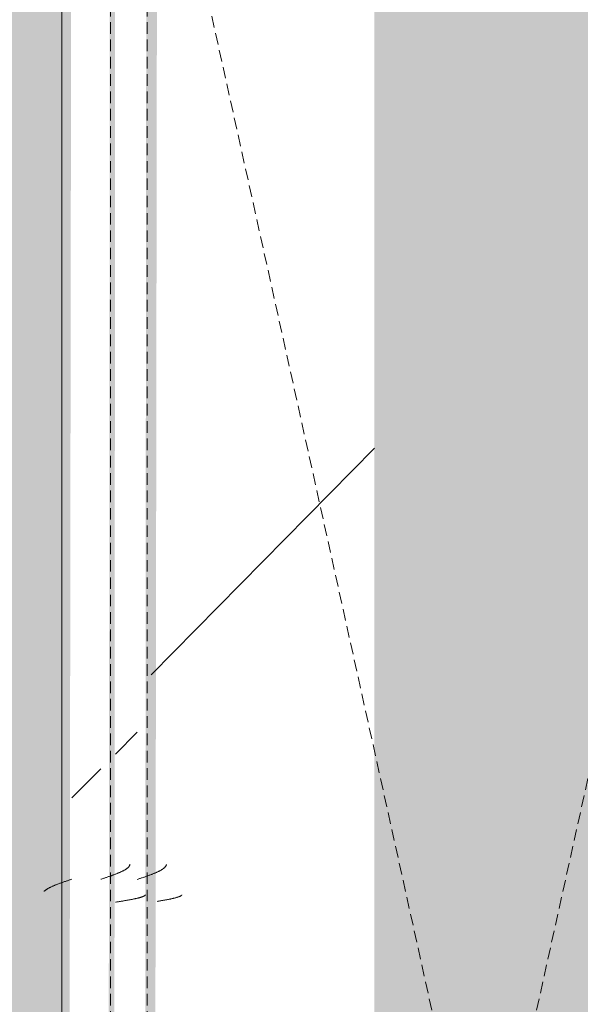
# Model space of a CAD drawing. Header units: millimetres. Extents: x 16156 to 91527, y 4646 to 113494.
# Tile 251 of 256: x 35479 to 35710, y 72928 to 73334. Entities that reach past the tile are written whole.
import ezdxf

# ---------------------------------------------------------------- set-up
doc = ezdxf.new("R2010")
doc.units = ezdxf.units.MM
doc.linetypes.add('ARC Demolished', pattern=[7.14375, 4.7625, -2.38125])
for name, color, linetype, lineweight in [('A--AR9__AlgVoorz', 1, 'Continuous', 9), ('A--L23__Vloeren', 3, 'Continuous', 9), ('A--L74__VasteSanitaireVoorz', 1, 'ARC Demolished', 9)]:
    doc.layers.add(name, color=color, linetype=linetype, lineweight=lineweight)
pattern_1 = [(135.439, (72828.44, -34604.8), (-212.1307, -208.9106), [])]
pattern_2 = [(135, (72828.44, -35670.5), (-212.132, -212.132), [])]

# ---------------------------------------------------------------- blocks, each defined once
blk = doc.blocks.new('FP_237-AB-Begane grond - slooptekening')
at = {"layer": 'A--L74__VasteSanitaireVoorz', "color": 240, "linetype": 'Continuous'}
for p, q in [((-144.9, -124.43), (-144.95, -124.42)), ((-144.9, -124.43), (-144.95, -124.42)), ((-144.85, -124.45), (-144.9, -124.43)), ((-144.85, -124.45), (-144.9, -124.43)), ((-144.8, -124.48), (-144.85, -124.45)), ((-144.8, -124.48), (-144.85, -124.45)), ((-144.75, -124.51), (-144.8, -124.48)), ((-144.75, -124.51), (-144.8, -124.48)), ((-144.7, -124.55), (-144.75, -124.51)), ((-144.7, -124.55), (-144.75, -124.51)), ((-144.65, -124.6), (-144.7, -124.55)), ((-144.65, -124.6), (-144.7, -124.55)), ((-144.6, -124.66), (-144.65, -124.6)), ((-144.6, -124.66), (-144.65, -124.6)), ((-144.56, -124.72), (-144.6, -124.66)), ((-144.56, -124.72), (-144.6, -124.66)), ((-144.51, -124.79), (-144.56, -124.72)), ((-144.51, -124.79), (-144.56, -124.72)), ((-144.46, -124.86), (-144.51, -124.79)), ((-144.46, -124.86), (-144.51, -124.79)), ((-144.41, -124.95), (-144.46, -124.86)), ((-144.41, -124.95), (-144.46, -124.86)), ((-144.36, -125.04), (-144.41, -124.95)), ((-144.36, -125.04), (-144.41, -124.95)), ((-144.31, -125.14), (-144.36, -125.04)), ((-144.31, -125.14), (-144.36, -125.04)), ((-144.26, -125.24), (-144.31, -125.14)), ((-144.26, -125.24), (-144.31, -125.14)), ((-144.21, -125.35), (-144.26, -125.24)), ((-144.21, -125.35), (-144.26, -125.24)), ((-144.16, -125.47), (-144.21, -125.35)), ((-144.16, -125.47), (-144.21, -125.35)), ((-144.11, -125.6), (-144.16, -125.47)), ((-144.11, -125.6), (-144.16, -125.47)), ((-144.07, -125.73), (-144.11, -125.6)), ((-144.07, -125.73), (-144.11, -125.6)), ((-144.02, -125.87), (-144.07, -125.73)), ((-144.02, -125.87), (-144.07, -125.73)), ((-143.97, -126.02), (-144.02, -125.87)), ((-143.97, -126.02), (-144.02, -125.87)), ((-143.92, -126.17), (-143.97, -126.02)), ((-143.92, -126.17), (-143.97, -126.02)), ((-143.87, -126.33), (-143.92, -126.17)), ((-143.87, -126.33), (-143.92, -126.17)), ((-143.82, -126.49), (-143.87, -126.33)), ((-143.82, -126.49), (-143.87, -126.33)), ((-143.77, -126.66), (-143.82, -126.49)), ((-143.77, -126.66), (-143.82, -126.49)), ((-143.72, -126.84), (-143.77, -126.66)), ((-143.72, -126.84), (-143.77, -126.66)), ((-143.67, -127.02), (-143.72, -126.84)), ((-143.67, -127.02), (-143.72, -126.84)), ((-143.62, -127.21), (-143.67, -127.02)), ((-143.62, -127.21), (-143.67, -127.02)), ((-143.58, -127.4), (-143.62, -127.21)), ((-143.58, -127.4), (-143.62, -127.21)), ((-143.53, -127.6), (-143.58, -127.4)), ((-143.53, -127.6), (-143.58, -127.4)), ((-143.48, -127.81), (-143.53, -127.6)), ((-143.48, -127.81), (-143.53, -127.6)), ((-143.43, -128.02), (-143.48, -127.81)), ((-143.43, -128.02), (-143.48, -127.81)), ((-143.38, -128.23), (-143.43, -128.02)), ((-143.38, -128.23), (-143.43, -128.02)), ((-143.33, -128.45), (-143.38, -128.23)), ((-143.33, -128.45), (-143.38, -128.23)), ((-143.28, -128.68), (-143.33, -128.45)), ((-143.28, -128.68), (-143.33, -128.45)), ((-143.23, -128.91), (-143.28, -128.68)), ((-143.23, -128.91), (-143.28, -128.68)), ((-143.18, -129.15), (-143.23, -128.91)), ((-143.18, -129.15), (-143.23, -128.91)), ((-143.13, -129.39), (-143.18, -129.15)), ((-143.13, -129.39), (-143.18, -129.15)), ((-143.09, -129.63), (-143.13, -129.39)), ((-143.09, -129.63), (-143.13, -129.39)), ((-143.04, -129.88), (-143.09, -129.63)), ((-143.04, -129.88), (-143.09, -129.63)), ((-142.99, -130.13), (-143.04, -129.88)), ((-142.99, -130.13), (-143.04, -129.88)), ((-142.94, -130.39), (-142.99, -130.13)), ((-142.94, -130.39), (-142.99, -130.13)), ((-142.89, -130.65), (-142.94, -130.39)), ((-142.89, -130.65), (-142.94, -130.39)), ((-142.84, -130.91), (-142.89, -130.65)), ((-142.84, -130.91), (-142.89, -130.65)), ((-142.79, -131.18), (-142.84, -130.91)), ((-142.79, -131.18), (-142.84, -130.91)), ((-142.74, -131.45), (-142.79, -131.18)), ((-142.74, -131.45), (-142.79, -131.18)), ((-142.69, -131.73), (-142.74, -131.45)), ((-142.69, -131.73), (-142.74, -131.45)), ((-142.64, -132.01), (-142.69, -131.73)), ((-142.64, -132.01), (-142.69, -131.73)), ((-142.6, -132.29), (-142.64, -132.01)), ((-142.6, -132.29), (-142.64, -132.01)), ((-142.55, -132.57), (-142.6, -132.29)), ((-142.55, -132.57), (-142.6, -132.29)), ((-142.5, -132.85), (-142.55, -132.57)), ((-142.5, -132.85), (-142.55, -132.57)), ((-142.45, -133.14), (-142.5, -132.85)), ((-142.45, -133.14), (-142.5, -132.85)), ((-142.4, -133.43), (-142.45, -133.14)), ((-142.4, -133.43), (-142.45, -133.14)), ((-142.35, -133.72), (-142.4, -133.43)), ((-142.35, -133.72), (-142.4, -133.43)), ((-142.3, -134.02), (-142.35, -133.72)), ((-142.3, -134.02), (-142.35, -133.72)), ((-142.25, -134.31), (-142.3, -134.02)), ((-142.25, -134.31), (-142.3, -134.02)), ((-142.2, -134.61), (-142.25, -134.31)), ((-142.2, -134.61), (-142.25, -134.31))]:
    blk.add_line(p, q, dxfattribs=at)
blk = doc.blocks.new('FP_238-AB-Begane grond - slooptekening')
at = {"layer": 'A--L74__VasteSanitaireVoorz', "color": 240, "linetype": 'Continuous'}
for p, q in [((-157.35, -130.78), (-157.45, -130.77)), ((-157.35, -130.78), (-157.45, -130.77)), ((-157.25, -130.8), (-157.35, -130.78)), ((-157.25, -130.8), (-157.35, -130.78)), ((-157.15, -130.83), (-157.25, -130.8)), ((-157.15, -130.83), (-157.25, -130.8)), ((-157.05, -130.86), (-157.15, -130.83)), ((-157.05, -130.86), (-157.15, -130.83)), ((-156.96, -130.9), (-157.05, -130.86)), ((-156.96, -130.9), (-157.05, -130.86)), ((-156.86, -130.95), (-156.96, -130.9)), ((-156.86, -130.95), (-156.96, -130.9)), ((-156.76, -131), (-156.86, -130.95)), ((-156.76, -131), (-156.86, -130.95)), ((-156.66, -131.06), (-156.76, -131)), ((-156.66, -131.06), (-156.76, -131)), ((-156.56, -131.13), (-156.66, -131.06)), ((-156.56, -131.13), (-156.66, -131.06)), ((-156.46, -131.2), (-156.56, -131.13)), ((-156.46, -131.2), (-156.56, -131.13)), ((-156.37, -131.29), (-156.46, -131.2)), ((-156.37, -131.29), (-156.46, -131.2)), ((-156.27, -131.37), (-156.37, -131.29)), ((-156.27, -131.37), (-156.37, -131.29)), ((-156.17, -131.47), (-156.27, -131.37)), ((-156.17, -131.47), (-156.27, -131.37)), ((-156.07, -131.57), (-156.17, -131.47)), ((-156.07, -131.57), (-156.17, -131.47)), ((-155.97, -131.68), (-156.07, -131.57)), ((-155.97, -131.68), (-156.07, -131.57)), ((-155.88, -131.8), (-155.97, -131.68)), ((-155.88, -131.8), (-155.97, -131.68)), ((-155.78, -131.92), (-155.88, -131.8)), ((-155.78, -131.92), (-155.88, -131.8)), ((-155.68, -132.05), (-155.78, -131.92)), ((-155.68, -132.05), (-155.78, -131.92)), ((-155.58, -132.18), (-155.68, -132.05)), ((-155.58, -132.18), (-155.68, -132.05)), ((-155.48, -132.33), (-155.58, -132.18)), ((-155.48, -132.33), (-155.58, -132.18)), ((-155.38, -132.47), (-155.48, -132.33)), ((-155.38, -132.47), (-155.48, -132.33)), ((-155.29, -132.63), (-155.38, -132.47)), ((-155.29, -132.63), (-155.38, -132.47)), ((-155.19, -132.79), (-155.29, -132.63)), ((-155.19, -132.79), (-155.29, -132.63)), ((-155.09, -132.95), (-155.19, -132.79)), ((-155.09, -132.95), (-155.19, -132.79)), ((-154.99, -133.13), (-155.09, -132.95)), ((-154.99, -133.13), (-155.09, -132.95)), ((-154.89, -133.31), (-154.99, -133.13)), ((-154.89, -133.31), (-154.99, -133.13)), ((-154.8, -133.49), (-154.89, -133.31)), ((-154.8, -133.49), (-154.89, -133.31)), ((-154.7, -133.68), (-154.8, -133.49)), ((-154.7, -133.68), (-154.8, -133.49)), ((-154.6, -133.87), (-154.7, -133.68)), ((-154.6, -133.87), (-154.7, -133.68)), ((-154.5, -134.07), (-154.6, -133.87)), ((-154.5, -134.07), (-154.6, -133.87)), ((-154.4, -134.28), (-154.5, -134.07)), ((-154.4, -134.28), (-154.5, -134.07)), ((-154.3, -134.49), (-154.4, -134.28)), ((-154.3, -134.49), (-154.4, -134.28)), ((-154.21, -134.7), (-154.3, -134.49)), ((-154.21, -134.7), (-154.3, -134.49)), ((-154.11, -134.92), (-154.21, -134.7)), ((-154.11, -134.92), (-154.21, -134.7)), ((-154.01, -135.15), (-154.11, -134.92)), ((-154.01, -135.15), (-154.11, -134.92)), ((-153.91, -135.38), (-154.01, -135.15)), ((-153.91, -135.38), (-154.01, -135.15)), ((-153.81, -135.61), (-153.91, -135.38)), ((-153.81, -135.61), (-153.91, -135.38)), ((-153.72, -135.85), (-153.81, -135.61)), ((-153.72, -135.85), (-153.81, -135.61)), ((-153.62, -136.09), (-153.72, -135.85)), ((-153.62, -136.09), (-153.72, -135.85)), ((-153.52, -136.34), (-153.62, -136.09)), ((-153.52, -136.34), (-153.62, -136.09)), ((-153.42, -136.59), (-153.52, -136.34)), ((-153.42, -136.59), (-153.52, -136.34)), ((-153.32, -136.84), (-153.42, -136.59)), ((-153.32, -136.84), (-153.42, -136.59)), ((-153.22, -137.1), (-153.32, -136.84)), ((-153.22, -137.1), (-153.32, -136.84)), ((-153.13, -137.36), (-153.22, -137.1)), ((-153.13, -137.36), (-153.22, -137.1)), ((-153.03, -137.63), (-153.13, -137.36)), ((-153.03, -137.63), (-153.13, -137.36)), ((-152.93, -137.89), (-153.03, -137.63)), ((-152.93, -137.89), (-153.03, -137.63)), ((-152.83, -138.17), (-152.93, -137.89)), ((-152.83, -138.17), (-152.93, -137.89)), ((-152.73, -138.44), (-152.83, -138.17)), ((-152.73, -138.44), (-152.83, -138.17)), ((-152.64, -138.71), (-152.73, -138.44)), ((-152.64, -138.71), (-152.73, -138.44)), ((-152.54, -138.99), (-152.64, -138.71)), ((-152.54, -138.99), (-152.64, -138.71)), ((-152.44, -139.27), (-152.54, -138.99)), ((-152.44, -139.27), (-152.54, -138.99)), ((-152.34, -139.55), (-152.44, -139.27)), ((-152.34, -139.55), (-152.44, -139.27)), ((-152.24, -139.84), (-152.34, -139.55)), ((-152.24, -139.84), (-152.34, -139.55)), ((-152.14, -140.13), (-152.24, -139.84)), ((-152.14, -140.13), (-152.24, -139.84)), ((-152.05, -140.41), (-152.14, -140.13)), ((-152.05, -140.41), (-152.14, -140.13)), ((-151.95, -140.7), (-152.05, -140.41)), ((-151.95, -140.7), (-152.05, -140.41)), ((-151.85, -140.99), (-151.95, -140.7)), ((-151.85, -140.99), (-151.95, -140.7)), ((-151.75, -141.28), (-151.85, -140.99)), ((-151.75, -141.28), (-151.85, -140.99)), ((-151.65, -141.58), (-151.75, -141.28)), ((-151.65, -141.58), (-151.75, -141.28)), ((-151.56, -141.87), (-151.65, -141.58)), ((-151.56, -141.87), (-151.65, -141.58)), ((-151.46, -142.16), (-151.56, -141.87)), ((-151.46, -142.16), (-151.56, -141.87)), ((-151.36, -142.46), (-151.46, -142.16)), ((-151.36, -142.46), (-151.46, -142.16)), ((-151.26, -142.75), (-151.36, -142.46)), ((-151.26, -142.75), (-151.36, -142.46))]:
    blk.add_line(p, q, dxfattribs=at)
at = {"layer": 'A--L74__VasteSanitaireVoorz'}
blk.add_line((715, -138.75), (-695, -138.75), dxfattribs=at)
blk = doc.blocks.new('FP_239-AB-Begane grond - slooptekening')
at = {"layer": 'A--L74__VasteSanitaireVoorz', "color": 240, "linetype": 'Continuous'}
for p, q in [((-144.91, -139.43), (-144.96, -139.42)), ((-144.91, -139.43), (-144.96, -139.42)), ((-144.86, -139.45), (-144.91, -139.43)), ((-144.86, -139.45), (-144.91, -139.43)), ((-144.81, -139.48), (-144.86, -139.45)), ((-144.81, -139.48), (-144.86, -139.45)), ((-144.76, -139.51), (-144.81, -139.48)), ((-144.76, -139.51), (-144.81, -139.48)), ((-144.71, -139.55), (-144.76, -139.51)), ((-144.71, -139.55), (-144.76, -139.51)), ((-144.66, -139.6), (-144.71, -139.55)), ((-144.66, -139.6), (-144.71, -139.55)), ((-144.61, -139.66), (-144.66, -139.6)), ((-144.61, -139.66), (-144.66, -139.6)), ((-144.56, -139.72), (-144.61, -139.66)), ((-144.56, -139.72), (-144.61, -139.66)), ((-144.51, -139.79), (-144.56, -139.72)), ((-144.51, -139.79), (-144.56, -139.72)), ((-144.46, -139.87), (-144.51, -139.79)), ((-144.46, -139.87), (-144.51, -139.79)), ((-144.42, -139.95), (-144.46, -139.87)), ((-144.42, -139.95), (-144.46, -139.87)), ((-144.37, -140.04), (-144.42, -139.95)), ((-144.37, -140.04), (-144.42, -139.95)), ((-144.32, -140.14), (-144.37, -140.04)), ((-144.32, -140.14), (-144.37, -140.04)), ((-144.27, -140.25), (-144.32, -140.14)), ((-144.27, -140.25), (-144.32, -140.14)), ((-144.22, -140.36), (-144.27, -140.25)), ((-144.22, -140.36), (-144.27, -140.25)), ((-144.17, -140.48), (-144.22, -140.36)), ((-144.17, -140.48), (-144.22, -140.36)), ((-144.12, -140.6), (-144.17, -140.48)), ((-144.12, -140.6), (-144.17, -140.48)), ((-144.07, -140.74), (-144.12, -140.6)), ((-144.07, -140.74), (-144.12, -140.6)), ((-144.02, -140.88), (-144.07, -140.74)), ((-144.02, -140.88), (-144.07, -140.74)), ((-143.97, -141.02), (-144.02, -140.88)), ((-143.97, -141.02), (-144.02, -140.88)), ((-143.92, -141.17), (-143.97, -141.02)), ((-143.92, -141.17), (-143.97, -141.02)), ((-143.88, -141.33), (-143.92, -141.17)), ((-143.88, -141.33), (-143.92, -141.17)), ((-143.83, -141.5), (-143.88, -141.33)), ((-143.83, -141.5), (-143.88, -141.33)), ((-143.78, -141.67), (-143.83, -141.5)), ((-143.78, -141.67), (-143.83, -141.5)), ((-143.73, -141.85), (-143.78, -141.67)), ((-143.73, -141.85), (-143.78, -141.67)), ((-143.68, -142.03), (-143.73, -141.85)), ((-143.68, -142.03), (-143.73, -141.85)), ((-143.63, -142.22), (-143.68, -142.03)), ((-143.63, -142.22), (-143.68, -142.03)), ((-143.58, -142.41), (-143.63, -142.22)), ((-143.58, -142.41), (-143.63, -142.22)), ((-143.53, -142.61), (-143.58, -142.41)), ((-143.53, -142.61), (-143.58, -142.41)), ((-143.48, -142.82), (-143.53, -142.61)), ((-143.48, -142.82), (-143.53, -142.61)), ((-143.43, -143.03), (-143.48, -142.82)), ((-143.43, -143.03), (-143.48, -142.82)), ((-143.38, -143.25), (-143.43, -143.03)), ((-143.38, -143.25), (-143.43, -143.03)), ((-143.34, -143.47), (-143.38, -143.25)), ((-143.34, -143.47), (-143.38, -143.25)), ((-143.29, -143.7), (-143.34, -143.47)), ((-143.29, -143.7), (-143.34, -143.47)), ((-143.24, -143.93), (-143.29, -143.7)), ((-143.24, -143.93), (-143.29, -143.7)), ((-143.19, -144.16), (-143.24, -143.93)), ((-143.19, -144.16), (-143.24, -143.93)), ((-143.14, -144.4), (-143.19, -144.16)), ((-143.14, -144.4), (-143.19, -144.16)), ((-143.09, -144.65), (-143.14, -144.4)), ((-143.09, -144.65), (-143.14, -144.4)), ((-143.04, -144.9), (-143.09, -144.65)), ((-143.04, -144.9), (-143.09, -144.65)), ((-142.99, -145.15), (-143.04, -144.9)), ((-142.99, -145.15), (-143.04, -144.9)), ((-142.94, -145.41), (-142.99, -145.15)), ((-142.94, -145.41), (-142.99, -145.15)), ((-142.89, -145.67), (-142.94, -145.41)), ((-142.89, -145.67), (-142.94, -145.41)), ((-142.84, -145.94), (-142.89, -145.67)), ((-142.84, -145.94), (-142.89, -145.67)), ((-142.8, -146.21), (-142.84, -145.94)), ((-142.8, -146.21), (-142.84, -145.94)), ((-142.75, -146.48), (-142.8, -146.21)), ((-142.75, -146.48), (-142.8, -146.21)), ((-142.7, -146.75), (-142.75, -146.48)), ((-142.7, -146.75), (-142.75, -146.48)), ((-142.65, -147.03), (-142.7, -146.75)), ((-142.65, -147.03), (-142.7, -146.75)), ((-142.6, -147.31), (-142.65, -147.03)), ((-142.6, -147.31), (-142.65, -147.03)), ((-142.55, -147.6), (-142.6, -147.31)), ((-142.55, -147.6), (-142.6, -147.31)), ((-142.5, -147.88), (-142.55, -147.6)), ((-142.5, -147.88), (-142.55, -147.6)), ((-142.45, -148.17), (-142.5, -147.88)), ((-142.45, -148.17), (-142.5, -147.88)), ((-142.4, -148.46), (-142.45, -148.17)), ((-142.4, -148.46), (-142.45, -148.17)), ((-142.35, -148.75), (-142.4, -148.46)), ((-142.35, -148.75), (-142.4, -148.46)), ((-142.3, -149.05), (-142.35, -148.75)), ((-142.3, -149.05), (-142.35, -148.75)), ((-142.26, -149.34), (-142.3, -149.05)), ((-142.26, -149.34), (-142.3, -149.05)), ((-142.21, -149.64), (-142.26, -149.34)), ((-142.21, -149.64), (-142.26, -149.34)), ((-142.16, -149.94), (-142.21, -149.64)), ((-142.16, -149.94), (-142.21, -149.64)), ((-142.11, -150.24), (-142.16, -149.94)), ((-142.11, -150.24), (-142.16, -149.94)), ((-142.06, -150.54), (-142.11, -150.24)), ((-142.06, -150.54), (-142.11, -150.24)), ((-142.01, -150.84), (-142.06, -150.54)), ((-142.01, -150.84), (-142.06, -150.54)), ((-141.96, -151.14), (-142.01, -150.84)), ((-141.96, -151.14), (-142.01, -150.84)), ((-141.91, -151.45), (-141.96, -151.14)), ((-141.91, -151.45), (-141.96, -151.14)), ((-141.86, -151.75), (-141.91, -151.45)), ((-141.86, -151.75), (-141.91, -151.45))]:
    blk.add_line(p, q, dxfattribs=at)
blk = doc.blocks.new('FP_240-AB-Begane grond - slooptekening')
at = {"layer": 'A--L74__VasteSanitaireVoorz', "color": 240, "linetype": 'Continuous'}
for p, q in [((-157.39, -145.78), (-157.49, -145.77)), ((-157.39, -145.78), (-157.49, -145.77)), ((-157.29, -145.8), (-157.39, -145.78)), ((-157.29, -145.8), (-157.39, -145.78)), ((-157.2, -145.83), (-157.29, -145.8)), ((-157.2, -145.83), (-157.29, -145.8)), ((-157.1, -145.86), (-157.2, -145.83)), ((-157.1, -145.86), (-157.2, -145.83)), ((-157, -145.9), (-157.1, -145.86)), ((-157, -145.9), (-157.1, -145.86)), ((-156.9, -145.95), (-157, -145.9)), ((-156.9, -145.95), (-157, -145.9)), ((-156.8, -146), (-156.9, -145.95)), ((-156.8, -146), (-156.9, -145.95)), ((-156.7, -146.06), (-156.8, -146)), ((-156.7, -146.06), (-156.8, -146)), ((-156.61, -146.13), (-156.7, -146.06)), ((-156.61, -146.13), (-156.7, -146.06)), ((-156.51, -146.2), (-156.61, -146.13)), ((-156.51, -146.2), (-156.61, -146.13)), ((-156.41, -146.29), (-156.51, -146.2)), ((-156.41, -146.29), (-156.51, -146.2)), ((-156.31, -146.37), (-156.41, -146.29)), ((-156.31, -146.37), (-156.41, -146.29)), ((-156.21, -146.47), (-156.31, -146.37)), ((-156.21, -146.47), (-156.31, -146.37)), ((-156.12, -146.57), (-156.21, -146.47)), ((-156.12, -146.57), (-156.21, -146.47)), ((-156.02, -146.68), (-156.12, -146.57)), ((-156.02, -146.68), (-156.12, -146.57)), ((-155.92, -146.8), (-156.02, -146.68)), ((-155.92, -146.8), (-156.02, -146.68)), ((-155.82, -146.92), (-155.92, -146.8)), ((-155.82, -146.92), (-155.92, -146.8)), ((-155.72, -147.05), (-155.82, -146.92)), ((-155.72, -147.05), (-155.82, -146.92)), ((-155.62, -147.18), (-155.72, -147.05)), ((-155.62, -147.18), (-155.72, -147.05)), ((-155.53, -147.33), (-155.62, -147.18)), ((-155.53, -147.33), (-155.62, -147.18)), ((-155.43, -147.47), (-155.53, -147.33)), ((-155.43, -147.47), (-155.53, -147.33)), ((-155.33, -147.63), (-155.43, -147.47)), ((-155.33, -147.63), (-155.43, -147.47)), ((-155.23, -147.79), (-155.33, -147.63)), ((-155.23, -147.79), (-155.33, -147.63)), ((-155.13, -147.95), (-155.23, -147.79)), ((-155.13, -147.95), (-155.23, -147.79)), ((-155.04, -148.13), (-155.13, -147.95)), ((-155.04, -148.13), (-155.13, -147.95)), ((-154.94, -148.31), (-155.04, -148.13)), ((-154.94, -148.31), (-155.04, -148.13)), ((-154.84, -148.49), (-154.94, -148.31)), ((-154.84, -148.49), (-154.94, -148.31)), ((-154.74, -148.68), (-154.84, -148.49)), ((-154.74, -148.68), (-154.84, -148.49)), ((-154.64, -148.87), (-154.74, -148.68)), ((-154.64, -148.87), (-154.74, -148.68)), ((-154.54, -149.07), (-154.64, -148.87)), ((-154.54, -149.07), (-154.64, -148.87)), ((-154.45, -149.28), (-154.54, -149.07)), ((-154.45, -149.28), (-154.54, -149.07)), ((-154.35, -149.49), (-154.45, -149.28)), ((-154.35, -149.49), (-154.45, -149.28)), ((-154.25, -149.7), (-154.35, -149.49)), ((-154.25, -149.7), (-154.35, -149.49)), ((-154.15, -149.92), (-154.25, -149.7)), ((-154.15, -149.92), (-154.25, -149.7)), ((-154.05, -150.15), (-154.15, -149.92)), ((-154.05, -150.15), (-154.15, -149.92)), ((-153.96, -150.38), (-154.05, -150.15)), ((-153.96, -150.38), (-154.05, -150.15)), ((-153.86, -150.61), (-153.96, -150.38)), ((-153.86, -150.61), (-153.96, -150.38)), ((-153.76, -150.85), (-153.86, -150.61)), ((-153.76, -150.85), (-153.86, -150.61)), ((-153.66, -151.09), (-153.76, -150.85)), ((-153.66, -151.09), (-153.76, -150.85)), ((-153.56, -151.34), (-153.66, -151.09)), ((-153.56, -151.34), (-153.66, -151.09)), ((-153.46, -151.59), (-153.56, -151.34)), ((-153.46, -151.59), (-153.56, -151.34)), ((-153.37, -151.84), (-153.46, -151.59)), ((-153.37, -151.84), (-153.46, -151.59)), ((-153.27, -152.1), (-153.37, -151.84)), ((-153.27, -152.1), (-153.37, -151.84)), ((-153.17, -152.36), (-153.27, -152.1)), ((-153.17, -152.36), (-153.27, -152.1)), ((-153.07, -152.63), (-153.17, -152.36)), ((-153.07, -152.63), (-153.17, -152.36)), ((-152.97, -152.89), (-153.07, -152.63)), ((-152.97, -152.89), (-153.07, -152.63)), ((-152.88, -153.17), (-152.97, -152.89)), ((-152.88, -153.17), (-152.97, -152.89)), ((-152.78, -153.44), (-152.88, -153.17)), ((-152.78, -153.44), (-152.88, -153.17)), ((-152.68, -153.71), (-152.78, -153.44)), ((-152.68, -153.71), (-152.78, -153.44)), ((-152.58, -153.99), (-152.68, -153.71)), ((-152.58, -153.99), (-152.68, -153.71)), ((-152.48, -154.27), (-152.58, -153.99)), ((-152.48, -154.27), (-152.58, -153.99)), ((-152.38, -154.55), (-152.48, -154.27)), ((-152.38, -154.55), (-152.48, -154.27)), ((-152.29, -154.84), (-152.38, -154.55)), ((-152.29, -154.84), (-152.38, -154.55)), ((-152.19, -155.13), (-152.29, -154.84)), ((-152.19, -155.13), (-152.29, -154.84)), ((-152.09, -155.41), (-152.19, -155.13)), ((-152.09, -155.41), (-152.19, -155.13)), ((-151.99, -155.7), (-152.09, -155.41)), ((-151.99, -155.7), (-152.09, -155.41)), ((-151.89, -155.99), (-151.99, -155.7)), ((-151.89, -155.99), (-151.99, -155.7)), ((-151.8, -156.28), (-151.89, -155.99)), ((-151.8, -156.28), (-151.89, -155.99)), ((-151.7, -156.58), (-151.8, -156.28)), ((-151.7, -156.58), (-151.8, -156.28)), ((-151.6, -156.87), (-151.7, -156.58)), ((-151.6, -156.87), (-151.7, -156.58)), ((-151.5, -157.16), (-151.6, -156.87)), ((-151.5, -157.16), (-151.6, -156.87)), ((-151.4, -157.46), (-151.5, -157.16)), ((-151.4, -157.46), (-151.5, -157.16)), ((-151.3, -157.75), (-151.4, -157.46)), ((-151.3, -157.75), (-151.4, -157.46))]:
    blk.add_line(p, q, dxfattribs=at)
at = {"layer": 'A--L74__VasteSanitaireVoorz'}
blk.add_line((715, -153.75), (-695, -153.75), dxfattribs=at)
blk = doc.blocks.new('FP_241-AB-Begane grond - slooptekening')
at = {"layer": 'A--L74__VasteSanitaireVoorz', "color": 240, "linetype": 'Continuous'}
for p, q in [((-151.21, -170.04), (-151.3, -169.75)), ((-151.21, -170.04), (-151.3, -169.75)), ((-151.11, -170.34), (-151.21, -170.04)), ((-151.11, -170.34), (-151.21, -170.04)), ((-151.01, -170.63), (-151.11, -170.34)), ((-151.01, -170.63), (-151.11, -170.34)), ((-150.91, -170.92), (-151.01, -170.63)), ((-150.91, -170.92), (-151.01, -170.63)), ((-150.81, -171.22), (-150.91, -170.92)), ((-150.81, -171.22), (-150.91, -170.92)), ((-150.72, -171.51), (-150.81, -171.22)), ((-150.72, -171.51), (-150.81, -171.22)), ((-150.62, -171.8), (-150.72, -171.51)), ((-150.62, -171.8), (-150.72, -171.51)), ((-150.52, -172.09), (-150.62, -171.8)), ((-150.52, -172.09), (-150.62, -171.8)), ((-150.42, -172.37), (-150.52, -172.09)), ((-150.42, -172.37), (-150.52, -172.09)), ((-150.32, -172.66), (-150.42, -172.37)), ((-150.32, -172.66), (-150.42, -172.37)), ((-150.22, -172.95), (-150.32, -172.66)), ((-150.22, -172.95), (-150.32, -172.66)), ((-150.13, -173.23), (-150.22, -172.95)), ((-150.13, -173.23), (-150.22, -172.95)), ((-150.03, -173.51), (-150.13, -173.23)), ((-150.03, -173.51), (-150.13, -173.23)), ((-149.93, -173.79), (-150.03, -173.51)), ((-149.93, -173.79), (-150.03, -173.51)), ((-149.83, -174.06), (-149.93, -173.79)), ((-149.83, -174.06), (-149.93, -173.79)), ((-149.73, -174.33), (-149.83, -174.06)), ((-149.73, -174.33), (-149.83, -174.06)), ((-149.64, -174.61), (-149.73, -174.33)), ((-149.64, -174.61), (-149.73, -174.33)), ((-149.54, -174.87), (-149.64, -174.61)), ((-149.54, -174.87), (-149.64, -174.61)), ((-149.44, -175.14), (-149.54, -174.87)), ((-149.44, -175.14), (-149.54, -174.87)), ((-149.34, -175.4), (-149.44, -175.14)), ((-149.34, -175.4), (-149.44, -175.14)), ((-149.24, -175.66), (-149.34, -175.4)), ((-149.24, -175.66), (-149.34, -175.4)), ((-149.15, -175.91), (-149.24, -175.66)), ((-149.15, -175.91), (-149.24, -175.66)), ((-149.05, -176.16), (-149.15, -175.91)), ((-149.05, -176.16), (-149.15, -175.91)), ((-148.95, -176.41), (-149.05, -176.16)), ((-148.95, -176.41), (-149.05, -176.16)), ((-148.85, -176.65), (-148.95, -176.41)), ((-148.85, -176.65), (-148.95, -176.41)), ((-148.75, -176.89), (-148.85, -176.65)), ((-148.75, -176.89), (-148.85, -176.65)), ((-148.65, -177.12), (-148.75, -176.89)), ((-148.65, -177.12), (-148.75, -176.89)), ((-148.56, -177.35), (-148.65, -177.12)), ((-148.56, -177.35), (-148.65, -177.12)), ((-148.46, -177.58), (-148.56, -177.35)), ((-148.46, -177.58), (-148.56, -177.35)), ((-148.36, -177.8), (-148.46, -177.58)), ((-148.36, -177.8), (-148.46, -177.58)), ((-148.26, -178.01), (-148.36, -177.8)), ((-148.26, -178.01), (-148.36, -177.8)), ((-148.16, -178.22), (-148.26, -178.01)), ((-148.16, -178.22), (-148.26, -178.01)), ((-148.07, -178.43), (-148.16, -178.22)), ((-148.07, -178.43), (-148.16, -178.22)), ((-147.97, -178.63), (-148.07, -178.43)), ((-147.97, -178.63), (-148.07, -178.43)), ((-147.87, -178.82), (-147.97, -178.63)), ((-147.87, -178.82), (-147.97, -178.63)), ((-147.77, -179.01), (-147.87, -178.82)), ((-147.77, -179.01), (-147.87, -178.82)), ((-147.67, -179.19), (-147.77, -179.01)), ((-147.67, -179.19), (-147.77, -179.01)), ((-147.57, -179.37), (-147.67, -179.19)), ((-147.57, -179.37), (-147.67, -179.19)), ((-147.48, -179.55), (-147.57, -179.37)), ((-147.48, -179.55), (-147.57, -179.37)), ((-147.38, -179.71), (-147.48, -179.55)), ((-147.38, -179.71), (-147.48, -179.55)), ((-147.28, -179.87), (-147.38, -179.71)), ((-147.28, -179.87), (-147.38, -179.71)), ((-147.18, -180.03), (-147.28, -179.87)), ((-147.18, -180.03), (-147.28, -179.87)), ((-147.08, -180.17), (-147.18, -180.03)), ((-147.08, -180.17), (-147.18, -180.03)), ((-146.99, -180.32), (-147.08, -180.17)), ((-146.99, -180.32), (-147.08, -180.17)), ((-146.89, -180.45), (-146.99, -180.32)), ((-146.89, -180.45), (-146.99, -180.32)), ((-146.79, -180.58), (-146.89, -180.45)), ((-146.79, -180.58), (-146.89, -180.45)), ((-146.69, -180.7), (-146.79, -180.58)), ((-146.69, -180.7), (-146.79, -180.58)), ((-146.59, -180.82), (-146.69, -180.7)), ((-146.59, -180.82), (-146.69, -180.7)), ((-146.49, -180.93), (-146.59, -180.82)), ((-146.49, -180.93), (-146.59, -180.82)), ((-146.4, -181.03), (-146.49, -180.93)), ((-146.4, -181.03), (-146.49, -180.93)), ((-146.3, -181.13), (-146.4, -181.03)), ((-146.3, -181.13), (-146.4, -181.03))]:
    blk.add_line(p, q, dxfattribs=at)
at = {"layer": 'A--L74__VasteSanitaireVoorz'}
blk.add_line((-695, -173.75), (715, -173.75), dxfattribs=at)
blk = doc.blocks.new('52_PF_FB_Gutter_rectangle - End Outlet - 1430mm_W_ x 300mm_L_ x 60mm_H_ x 160mm_Dia_ 2-2250497-AB-Begane grond - slooptekening')
at = {"layer": 'A--L74__VasteSanitaireVoorz', "linetype": 'Continuous'}
h = blk.add_hatch(dxfattribs=at)
h.set_pattern_fill('FP_70', color=256, style=0, pattern_type=2)
h.set_pattern_definition(pattern_1)
h.paths.add_polyline_path([(715, -134.42), (715, -45.2), (-695, -45.2), (-695, -137.1), (715, -137.1)])
h = blk.add_hatch(dxfattribs=at)
h.set_pattern_fill('FP_70', color=256, style=0, pattern_type=2)
h.set_pattern_definition(pattern_1)
h.paths.add_polyline_path([(715, -134.42), (715, -45.2), (-695, -45.2), (-695, -137.1), (715, -137.1)])
at = {"layer": 'A--L74__VasteSanitaireVoorz'}
h = blk.add_hatch(dxfattribs=at)
h.set_pattern_fill('FP_68', color=256, style=0, pattern_type=2)
h.set_pattern_definition(pattern_2)
h.paths.add_polyline_path([(715, -151.75), (715, -142.75), (-695, -142.75), (-695, -151.75), (559.99, -151.75)])
h = blk.add_hatch(dxfattribs=at)
h.set_pattern_fill('FP_68', color=256, style=0, pattern_type=2)
h.set_pattern_definition(pattern_2)
h.paths.add_polyline_path([(715, -151.75), (715, -142.75), (-695, -142.75), (-695, -151.75), (559.99, -151.75)])
h = blk.add_hatch(dxfattribs=at)
h.set_pattern_fill('FP_68', color=256, style=0, pattern_type=2)
h.set_pattern_definition(pattern_2)
h.paths.add_polyline_path([(715, -157.75), (-695, -157.75), (-695, -169.75), (715, -169.75)])
h = blk.add_hatch(dxfattribs=at)
h.set_pattern_fill('FP_68', color=256, style=0, pattern_type=2)
h.set_pattern_definition(pattern_2)
h.paths.add_polyline_path([(715, -157.75), (-695, -157.75), (-695, -169.75), (715, -169.75)])
for p in [(-695, 153.75), (-695, -153.75)]:
    blk.add_line(p, (0, 0), dxfattribs=at)
at = {"layer": 'A--L74__VasteSanitaireVoorz', "linetype": 'Continuous'}
for name in ['FP_237-AB-Begane grond - slooptekening', 'FP_239-AB-Begane grond - slooptekening']:
    blk.add_blockref(name, (0, 0), dxfattribs=at)
at = {"layer": 'A--L74__VasteSanitaireVoorz'}
for name in ['FP_238-AB-Begane grond - slooptekening', 'FP_240-AB-Begane grond - slooptekening', 'FP_241-AB-Begane grond - slooptekening']:
    blk.add_blockref(name, (0, 0), dxfattribs=at)

msp = doc.modelspace()

# ---------------------------------------------------------------- hatches: boundary and pattern name
at = {"layer": 'A--AR9__AlgVoorz'}
h = msp.add_hatch(color=7, dxfattribs=at)
h.paths.add_polyline_path([(34992.21, 66090.94), (35035.69, 66090.94), (35035.69, 66103.44), (44949.11, 66103.44), (44949.11, 69721.44), (44914.25, 69721.44), (44914.25, 68707.44), (43114.25, 68707.44), (43114.25, 69721.44), (41917.26, 69725.44), (41917.26, 70221.44), (43114.25, 70224.13), (43114.25, 72321.44), (41917.26, 72325.44), (41917.26, 72821.44), (43114.25, 72829.12), (43114.25, 73543.44), (44914.25, 73543.44), (44914.25, 72821.44), (44949.11, 72821.44), (44946.01, 73925.94), (39384.05, 73925.94), (39384.05, 73938.44), (33209.25, 73938.44), (33209.25, 72383.44), (32470.07, 72383.44), (32470.07, 70583.44), (33209.25, 70583.44), (33209.25, 66383.44), (32470.07, 66383.44), (32470.07, 66090.94), (34835.58, 66090.94)])
h.paths.add_polyline_path([(37637.57, 66285.44), (35496.75, 66289.44), (35500.75, 66304.27), (35844.25, 66305.44), (35840.25, 69126.62), (35496.75, 69129.44), (35496.77, 69144.27), (38106.75, 69141.01), (38102.75, 69126.62), (37759.25, 69125.44), (37763.25, 66304.27), (38106.75, 66297.88), (38106.75, 66286.62), (37759.25, 66285.44)])
h.paths.add_polyline_path([(35828.25, 66305.44), (35824.38, 66305.44), (35828.25, 69125.44), (35844.11, 69125.44), (35840.25, 66305.44)])
h.paths.add_polyline_path([(38104.75, 66305.44), (38086.88, 66305.44), (38090.75, 69125.44), (38106.61, 69125.44), (38105.58, 66305.44)])
h.paths.add_polyline_path([(35497.28, 66305.44), (35496.88, 66305.44), (35500.75, 69125.44), (35516.61, 69125.44), (35512.75, 66305.44), (35497.92, 66305.44)])
h.paths.add_polyline_path([(38070.1, 66305.44), (37978.2, 66305.44), (37978.2, 69125.44), (38071.54, 69125.44), (38070.54, 66305.44)])
h.paths.add_polyline_path([(37759.78, 66305.44), (37759.38, 66305.44), (37763.25, 69125.44), (37779.11, 69125.44), (37775.25, 66305.44), (37760.42, 66305.44)])
h.paths.add_polyline_path([(38084.75, 66305.44), (38071.88, 66305.44), (38075.75, 69125.44), (38086.68, 69125.44), (38085.27, 66305.44)])
h.paths.add_polyline_path([(35517.02, 66305.44), (35516.82, 66305.44), (35518.75, 69125.44), (35531.61, 69125.44), (35527.75, 66305.44), (35517.33, 66305.44)])
h.paths.add_polyline_path([(35769.58, 66305.44), (35715.7, 66305.44), (35715.7, 69125.44), (35809.04, 69125.44), (35807.6, 66305.44)])
h.paths.add_polyline_path([(35822.25, 66305.44), (35809.38, 66305.44), (35813.25, 69125.44), (35824.18, 69125.44), (35822.77, 66305.44)])
h.paths.add_polyline_path([(37779.52, 66305.44), (37779.32, 66305.44), (37781.25, 69125.44), (37794.11, 69125.44), (37790.25, 66305.44), (37779.83, 66305.44)])
h.paths.add_polyline_path([(37871.06, 66305.44), (37794.46, 66305.44), (37795.9, 69125.44), (37887.79, 69125.44), (37887.79, 66305.44)])
h.paths.add_polyline_path([(35536.08, 66305.44), (35531.96, 66305.44), (35536.08, 69125.44), (35625.29, 69125.44), (35625.29, 66305.44)])
h.paths.add_polyline_path([(42495.26, 69741.44), (42497.26, 69741.44), (42495.26, 69743.44)])
h.paths.add_polyline_path([(42708.75, 69741.44), (43079.79, 69741.44), (43079.79, 70201.44), (42554.72, 70201.44), (42554.72, 69741.44)])
h.paths.add_polyline_path([(43095.26, 69741.44), (43097.26, 69741.44), (43095.26, 69743.44)])
h.paths.add_polyline_path([(42307.54, 69741.44), (42479.79, 69741.44), (42479.79, 70201.44), (41954.72, 70201.44), (41954.72, 69741.44), (42074.04, 69741.44)])
h.paths.add_polyline_path([(41937.26, 69741.44), (41939.26, 69743.44), (41937.26, 69993.95)])
h.paths.add_polyline_path([(44914.25, 70221.44), (44949.11, 70221.44), (44949.11, 72321.44), (44914.25, 72321.44), (44914.25, 70278.26)])
h.paths.add_polyline_path([(37759.25, 70683.44), (35496.75, 70687.44), (35500.75, 70702.27), (35844.25, 70703.44), (35840.25, 73524.62), (35496.75, 73527.44), (35500.75, 73542.27), (38106.75, 73539.44), (38102.75, 73524.62), (37759.25, 73523.44), (37763.25, 70702.27), (38106.75, 70699.44), (38102.75, 70684.62), (37759.26, 70684.62)])
h.paths.add_polyline_path([(35527.75, 70703.44), (35516.82, 70703.44), (35518.75, 73523.44), (35531.61, 73523.44), (35528.78, 70703.44)])
h.paths.add_polyline_path([(35512.75, 70703.44), (35496.88, 70703.44), (35500.75, 73523.44), (35516.61, 73523.44), (35513.78, 70703.44)])
h.paths.add_polyline_path([(35533.4, 70703.44), (35531.96, 70703.44), (35536.08, 73523.44), (35625.29, 73523.44), (35625.29, 70703.44), (35536.08, 70703.44)])
h.paths.add_polyline_path([(35715.7, 70703.44), (35715.7, 73523.44), (35809.04, 73523.44), (35807.6, 70703.44), (35769.58, 70703.44)])
h.paths.add_polyline_path([(37759.46, 70703.44), (37759.38, 70703.44), (37763.25, 73523.44), (37779.11, 73523.44), (37775.25, 70703.44), (37759.78, 70703.44)])
h.paths.add_polyline_path([(37781.25, 70703.44), (37779.32, 70703.44), (37781.25, 73523.44), (37794.11, 73523.44), (37790.25, 70703.44)])
h.paths.add_polyline_path([(37794.46, 70703.44), (37795.9, 73523.44), (37887.79, 73523.44), (37887.79, 70703.44), (37794.72, 70703.44)])
h.paths.add_polyline_path([(35809.78, 70703.44), (35809.38, 70703.44), (35813.25, 73523.44), (35824.18, 73523.44), (35822.25, 70703.44), (35810.42, 70703.44)])
h.paths.add_polyline_path([(38087.92, 70703.44), (38086.88, 70703.44), (38090.75, 73523.44), (38106.61, 73523.44), (38102.75, 70703.44), (38088.75, 70703.44)])
h.paths.add_polyline_path([(35824.78, 70703.44), (35824.38, 70707), (35828.25, 73523.44), (35844.11, 73523.44), (35840.25, 70703.44), (35825.42, 70703.44)])
h.paths.add_polyline_path([(38086.68, 70703.44), (38071.88, 70703.44), (38075.75, 73523.44), (38086.68, 73523.44), (38086.68, 70846.89)])
h.paths.add_polyline_path([(37978.2, 70703.44), (37978.2, 73523.44), (38071.54, 73523.44), (38070.1, 70703.44)])
h.paths.add_polyline_path([(41209.25, 71043.44), (40509.25, 71043.44), (40509.25, 73543.44), (41209.25, 73543.44), (41209.25, 71415.52)])
h.paths.add_polyline_path([(42774.53, 72341.44), (43079.79, 72341.44), (43079.79, 72801.44), (42554.72, 72801.44), (42554.72, 72341.44), (42734.16, 72341.44)])
h.paths.add_polyline_path([(42074.04, 72341.44), (42479.79, 72341.44), (42479.79, 72801.44), (41954.72, 72801.44), (41954.72, 72341.44)])
h.paths.add_polyline_path([(42537.26, 72341.44), (42539.26, 72343.44), (42537.26, 72552.77)])
h.paths.add_polyline_path([(43095.26, 72341.44), (43097.26, 72341.44), (43095.26, 72343.44)])
h.paths.add_polyline_path([(42495.26, 72341.44), (42497.26, 72341.44), (42495.26, 72343.44)])

# ---------------------------------------------------------------- linework, layer by layer
at = {"layer": 'A--L23__Vloeren'}
msp.add_line((35496.75, 70699.44), (35496.75, 73527.44), dxfattribs=at)

# ---------------------------------------------------------------- block references
at = {"layer": 'A--L74__VasteSanitaireVoorz', "rotation": 269.9999999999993}
msp.add_blockref('52_PF_FB_Gutter_rectangle - End Outlet - 1430mm_W_ x 300mm_L_ x 60mm_H_ x 160mm_Dia_ 2-2250497-AB-Begane grond - slooptekening', (35670.5, 72828.44), dxfattribs=at)

doc.saveas('drawing.dxf')
